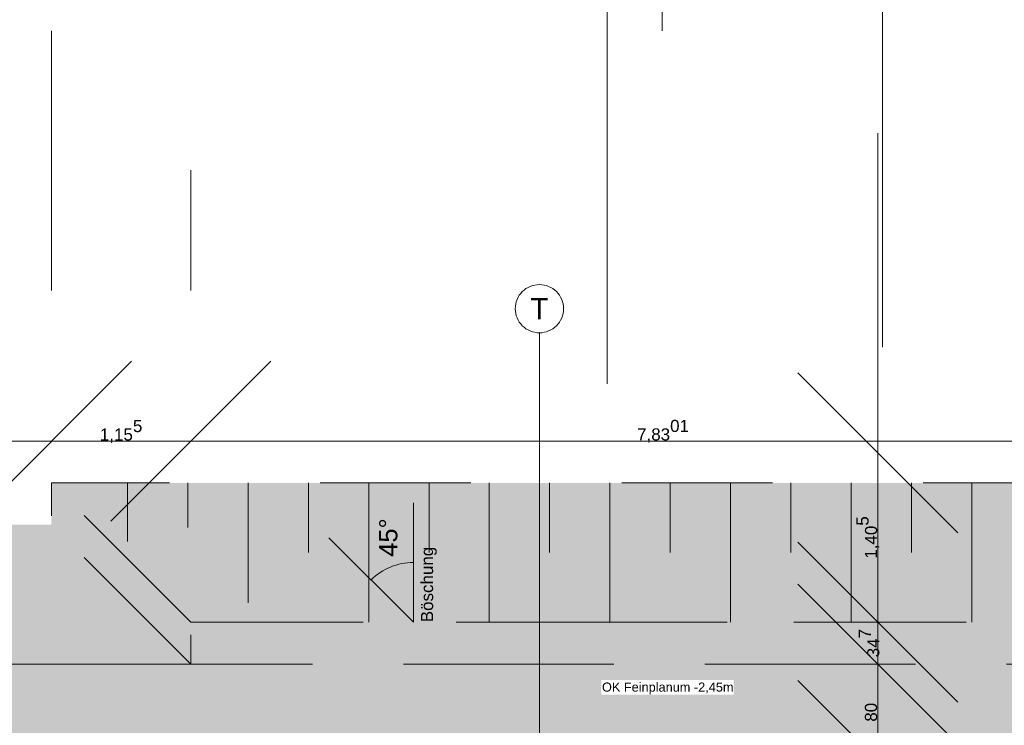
# Model space of a CAD drawing. Header units: metres. Extents: x -3716 to 31, y -1854 to 706.
# Tile 82 of 207: x -2269 to -2167, y 439 to 512. Entities that reach past the tile are written whole.
import ezdxf

# ---------------------------------------------------------------- set-up
doc = ezdxf.new("R2010")
doc.units = ezdxf.units.M
doc.header["$LTSCALE"] = 1.25
doc.header["$PDMODE"] = 1
doc.header["$PDSIZE"] = -2
doc.linetypes.add('Linienart-53', pattern=[5.291531, 3.175, -1.058062, 0.352704, -0.705764])
doc.linetypes.add('VW-01 Strichlinie kurz', pattern=[1.999894, 0.999947, -0.999947])
doc.layers.get('0').update_dxf_attribs({"lineweight": 25})
for name, color, linetype, lineweight in [('30 -32 Gründung-Baugrube', 7, 'VW-01 Strichlinie kurz', 9), ('70 -71 Achsen- 1 Gebäudeachsen', 7, 'Linienart-53', 18), ('Keine', 7, 'Continuous', 9)]:
    doc.layers.add(name, color=color, linetype=linetype, lineweight=lineweight)
for name, color, linetype, lineweight, true_color in [('30 -35 Decken- 0 Decken', 7, 'Continuous', 35, 0x00ee00), ('70 -72 Beschriftung- 1 Beschriftung allgemein', 7, 'Continuous', 9, 0xff6633), ('70 -76 Bemaßung- 2 Allgemein', 7, 'Continuous', 5, 0x6666cc)]:
    doc.layers.add(name, color=color, linetype=linetype, lineweight=lineweight, true_color=true_color)
doc.styles.add('Arial', font='arial.ttf')
doc.dimstyles.new('k+k_klein', dxfattribs={"dimtxt": 1.258608, "dimasz": 1.3255, "dimexe": 1.25, "dimexo": 3.75, "dimgap": 0.125, "dimtad": 1, "dimdec": 3, "dimtxsty": 'Arial', "dimblk": 'VW_SLASH', "dimblk1": 'VW_SLASH', "dimblk2": 'VW_SLASH', "dimcen": 0, "dimdle": 0.625, "dimadec": 3, "dimazin": 0, "dimtfac": 0.75, "dimtdec": 3, "dimtix": 1, "dimtmove": 0, "dimatfit": 0, "dimldrblk": 'VW_FILLEDARROW', "dimfxlon": 1, "dimfrac": 2, "dimtolj": 1, "dimarcsym": 0})
doc.dimstyles.new('SIA_DIN1356', dxfattribs={"dimtxt": 1.258608, "dimasz": 2.80603, "dimexe": 2.5, "dimexo": 3.75, "dimgap": 0.625, "dimtad": 1, "dimdec": 3, "dimtxsty": 'Arial', "dimblk": 'VW_SLASH-1', "dimblk1": 'VW_SLASH-1', "dimblk2": 'VW_SLASH-1', "dimcen": 0, "dimdle": 2.5, "dimadec": 3, "dimazin": 0, "dimtfac": 1, "dimtdec": 3, "dimtix": 1, "dimtmove": 0, "dimatfit": 0, "dimldrblk": 'VW_FILLEDARROW-1', "dimfxl": 1, "dimfrac": 2, "dimtolj": 1, "dimarcsym": 0})

# ---------------------------------------------------------------- blocks, each defined once
blk = doc.blocks.new('Gruppe-21')
at = {"layer": '30 -32 Gründung-Baugrube', "color": 7, "transparency": 33554687}
for p, q in [((-156.0359, 2.5549), (-156.0359, 2.0704)), ((-155.5359, 2.5549), (-155.5359, 2.1851)), ((-155.0359, 2.5549), (-155.0359, 1.5604)), ((-154.5359, 2.5549), (-154.5359, 1.9774)), ((-154.0359, 2.5549), (-154.0359, 1.3999)), ((-153.5359, 2.5549), (-153.5359, 1.9774)), ((-153.0359, 2.5549), (-153.0359, 1.3999)), ((-152.5359, 2.5549), (-152.5359, 1.9774)), ((-152.0359, 2.5549), (-152.0359, 1.3999)), ((-151.5359, 2.5549), (-151.5359, 1.9774)), ((-151.0359, 2.5549), (-151.0359, 1.3999)), ((-150.5359, 2.5549), (-150.5359, 1.9774)), ((-150.0359, 2.5549), (-150.0359, 1.3999)), ((-149.5359, 2.5549), (-149.5359, 1.9774)), ((-149.0359, 2.5549), (-149.0359, 1.3999)), ((-148.5359, 2.5549), (-148.5359, 1.9774)), ((-148.0359, 2.5549), (-148.0359, 1.535)), ((-147.5359, 2.5549), (-147.5359, 2.1724)), ((-147.0359, 2.5549), (-147.0359, 2.0449))]:
    blk.add_line(p, q, dxfattribs=at)
blk = doc.blocks.new('Gruppe-153')
at = {"layer": '30 -32 Gründung-Baugrube', "color": 7, "transparency": 33554687}
blk.add_blockref('Gruppe-21', (0, 0), dxfattribs=at)
blk = doc.blocks.new('Gruppe-169')
at = {"layer": '70 -72 Beschriftung- 1 Beschriftung allgemein'}
for q in [(-153.665, 2.3909), (-154.3658, 2.1007)]:
    blk.add_line((-153.665, 1.3999), q, dxfattribs=at)
blk.add_arc((-153.665, 1.3999), 0.4955, 90, 135, dxfattribs=at)
at = {"layer": '70 -72 Beschriftung- 1 Beschriftung allgemein', "attachment_point": 1, "rotation": 90, "line_spacing_factor": 0.970891, "style": 'Arial'}
for s, insert, char_height in [('45°', (-153.9494, 1.9426), 0.15103), ('Böschung', (-153.6027, 1.3999), 0.10069)]:
    blk.add_mtext(s, dxfattribs=dict(at, insert=insert, char_height=char_height))
blk = doc.blocks.new('Gruppe-431')
at = {"color": 255}
blk.add_wipeout([(-152.1078, 0.7977), (-151.0116, 0.7977), (-151.0116, 0.9194), (-152.1078, 0.9194)], dxfattribs=at).dxf.layer = '70 -76 Bemaßung- 2 Allgemein'
at = {"layer": '70 -76 Bemaßung- 2 Allgemein', "color": 7, "linetype": 'Continuous'}
blk.add_solid([(-151.0116, 0.9194), (-151.0782, 1.053), (-151.1451, 0.9195)], dxfattribs=at)
at = {"layer": '70 -76 Bemaßung- 2 Allgemein', "insert": (-151.0116, 0.8013), "char_height": 0.075516, "attachment_point": 9, "line_spacing_factor": 0.973705, "style": 'Arial'}
blk.add_mtext('OK Feinplanum -2,45m', dxfattribs=at)
blk = doc.blocks.new('VW_SLASH')
at = {"color": 0, "linetype": 'ByBlock', "lineweight": -2, "transparency": 16777216}
blk.add_line((0.4715, 0), (-1, 0), dxfattribs=at)
at = {"color": 0, "lineweight": 5, "transparency": 16777216, "flags": 128}
blk.add_lwpolyline([(0.5004, 0.5004), (-0.5004, -0.5004)], dxfattribs=at)
blk = doc.blocks.new('*D591')
at = {"layer": '70 -76 Bemaßung- 2 Allgemein', "color": 0, "lineweight": -2}
for p, q in [((-158.791, 3.5335), (-158.791, 4.859)), ((-160.416, 2.208), (-160.041, 2.208)), ((-158.791, 1.053), (-158.791, 2.208)), ((-162.1714, 1.053), (-160.041, 1.053)), ((-158.791, -0.2725), (-158.791, -1.598))]:
    blk.add_line(p, q, dxfattribs=at)
at = {"layer": 'Defpoints', "color": 0}
for p in [(-158.791, 2.208), (-156.666, 2.208), (-158.4214, 1.053)]:
    blk.add_point(p, dxfattribs=at)
at = {"layer": '70 -76 Bemaßung- 2 Allgemein', "color": 0, "lineweight": -2, "xscale": 1.32550048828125, "yscale": 1.32550048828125, "zscale": 1.32550048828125}
for p, rotation in [((-158.791, 2.208), 270), ((-158.791, 1.053), 90)]:
    blk.add_blockref('VW_SLASH', p, dxfattribs=dict(at, rotation=rotation))
at = {"layer": '70 -76 Bemaßung- 2 Allgemein', "color": 0, "insert": (-158.8732, 1.6305), "char_height": 0.100689, "attachment_point": 5, "rotation": 90, "style": 'Arial'}
blk.add_mtext('\\A1;1,15\\S5^ ;', dxfattribs=at)
blk = doc.blocks.new('VW_FILLEDARROW')
at = {"linetype": 'Continuous', "lineweight": 0, "transparency": 16777216}
blk.add_hatch(color=0, dxfattribs=at).paths.add_polyline_path([(-2.8289, 0.758), (0, 0), (-2.8289, -0.758)])
at = {"color": 0, "lineweight": 5, "transparency": 16777216, "flags": 128}
blk.add_lwpolyline([(-2.8289, 0.758), (0, 0), (-2.8289, -0.758)], close=True, dxfattribs=at)
blk = doc.blocks.new('*D599')
at = {"layer": '70 -76 Bemaßung- 2 Allgemein', "color": 0, "lineweight": -2}
for p, q in [((-149.8152, 4.1304), (-149.8152, 5.4559)), ((-149.8152, 1.3999), (-149.8152, 2.8049)), ((-146.7859, 2.8049), (-148.5652, 2.8049)), ((-153.311, 1.3999), (-151.0652, 1.3999)), ((-149.8152, 0.0744), (-149.8152, -1.2511))]:
    blk.add_line(p, q, dxfattribs=at)
at = {"layer": 'Defpoints', "color": 0}
for p in [(-150.5359, 2.8049), (-149.8152, 2.8049), (-149.561, 1.3999)]:
    blk.add_point(p, dxfattribs=at)
at = {"layer": '70 -76 Bemaßung- 2 Allgemein', "color": 0, "lineweight": -2, "xscale": 1.32550048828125, "yscale": 1.32550048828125, "zscale": 1.32550048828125}
for p, rotation in [((-149.8152, 2.8049), 270), ((-149.8152, 1.3999), 90)]:
    blk.add_blockref('VW_SLASH', p, dxfattribs=dict(at, rotation=rotation))
at = {"layer": '70 -76 Bemaßung- 2 Allgemein', "color": 0, "insert": (-149.8974, 2.1024), "char_height": 0.100689, "attachment_point": 5, "rotation": 90, "style": 'Arial'}
blk.add_mtext('\\A1;1,40\\S5^ ;', dxfattribs=at)
blk = doc.blocks.new('*D600')
at = {"layer": '70 -76 Bemaßung- 2 Allgemein', "color": 0, "lineweight": -2}
for p, q in [((-149.8152, 2.7254), (-149.8152, 4.0509)), ((-153.311, 1.3999), (-151.0652, 1.3999)), ((-149.8152, 1.053), (-149.8152, 1.3999)), ((-146.4859, 1.053), (-148.5652, 1.053)), ((-149.8152, -0.2725), (-149.8152, -1.598))]:
    blk.add_line(p, q, dxfattribs=at)
at = {"layer": 'Defpoints', "color": 0}
for p in [(-149.8152, 1.3999), (-149.561, 1.3999), (-150.2359, 1.053)]:
    blk.add_point(p, dxfattribs=at)
at = {"layer": '70 -76 Bemaßung- 2 Allgemein', "color": 0, "lineweight": -2, "xscale": 1.32550048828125, "yscale": 1.32550048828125, "zscale": 1.32550048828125}
for p, rotation in [((-149.8152, 1.3999), 270), ((-149.8152, 1.053), 90)]:
    blk.add_blockref('VW_SLASH', p, dxfattribs=dict(at, rotation=rotation))
at = {"layer": '70 -76 Bemaßung- 2 Allgemein', "color": 0, "insert": (-149.8875, 1.2264), "char_height": 0.100689, "attachment_point": 5, "rotation": 90, "style": 'Arial'}
blk.add_mtext('\\A1;34\\S7^ ;', dxfattribs=at)
blk = doc.blocks.new('*D601')
at = {"layer": '70 -76 Bemaßung- 2 Allgemein', "color": 0, "lineweight": -2}
for p, q in [((-149.8152, 2.3785), (-149.8152, 3.704)), ((-149.8152, 0.253), (-149.8152, 1.053)), ((-146.4859, 1.053), (-148.5652, 1.053)), ((-153.4652, 0.253), (-151.0652, 0.253)), ((-149.8152, -1.0725), (-149.8152, -2.398))]:
    blk.add_line(p, q, dxfattribs=at)
at = {"layer": 'Defpoints', "color": 0}
for p in [(-150.2359, 1.053), (-149.8152, 1.053), (-149.7152, 0.253)]:
    blk.add_point(p, dxfattribs=at)
at = {"layer": '70 -76 Bemaßung- 2 Allgemein', "color": 0, "lineweight": -2, "xscale": 1.32550048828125, "yscale": 1.32550048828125, "zscale": 1.32550048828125}
for p, rotation in [((-149.8152, 1.053), 270), ((-149.8152, 0.253), 90)]:
    blk.add_blockref('VW_SLASH', p, dxfattribs=dict(at, rotation=rotation))
at = {"layer": '70 -76 Bemaßung- 2 Allgemein', "color": 0, "insert": (-149.8716, 0.653), "char_height": 0.10069, "attachment_point": 5, "rotation": 90, "style": 'Arial'}
blk.add_mtext('\\A1;80', dxfattribs=at)
blk = doc.blocks.new('*D602')
at = {"layer": '70 -76 Bemaßung- 2 Allgemein', "color": 0, "lineweight": -2}
for p, q in [((-153.4652, 0.253), (-151.0652, 0.253)), ((-149.8152, -1.6646), (-149.8152, -1.0725)), ((-152.6209, -2.9901), (-151.0652, -2.9901))]:
    blk.add_line(p, q, dxfattribs=at)
at = {"layer": 'Defpoints', "color": 0}
for p in [(-149.8152, 0.253), (-149.7152, 0.253), (-148.8709, -2.9901)]:
    blk.add_point(p, dxfattribs=at)
at = {"layer": '70 -76 Bemaßung- 2 Allgemein', "color": 0, "lineweight": -2, "xscale": 1.32550048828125, "yscale": 1.32550048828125, "zscale": 1.32550048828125}
for p, rotation in [((-149.8152, 0.253), 90), ((-149.8152, -2.9901), 270)]:
    blk.add_blockref('VW_SLASH', p, dxfattribs=dict(at, rotation=rotation))
at = {"layer": '70 -76 Bemaßung- 2 Allgemein', "color": 0, "insert": (-149.8983, -1.3686), "char_height": 0.100689, "attachment_point": 5, "rotation": 90, "style": 'Arial'}
blk.add_mtext('\\A1;3,24\\S3^ ;', dxfattribs=at)
blk = doc.blocks.new('*D822')
at = {"layer": '70 -76 Bemaßung- 2 Allgemein', "color": 0, "lineweight": -2}
for p, q in [((-156.666, 6.3049), (-156.666, 4.15)), ((-157.9915, 2.9), (-174.0955, 2.9)), ((-175.421, -0.0671), (-175.421, 1.65))]:
    blk.add_line(p, q, dxfattribs=at)
at = {"layer": 'Defpoints', "color": 0}
for p in [(-175.421, 3.6829), (-175.421, 2.9), (-156.666, 2.5549)]:
    blk.add_point(p, dxfattribs=at)
at = {"layer": '70 -76 Bemaßung- 2 Allgemein', "color": 0, "lineweight": -2, "xscale": 1.32550048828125, "yscale": 1.32550048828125, "zscale": 1.32550048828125, "rotation": 180}
blk.add_blockref('VW_SLASH', (-175.421, 2.9), dxfattribs=at)
at = {"layer": '70 -76 Bemaßung- 2 Allgemein', "color": 0, "lineweight": -2, "xscale": 1.32550048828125, "yscale": 1.32550048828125, "zscale": 1.32550048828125}
blk.add_blockref('VW_SLASH', (-156.666, 2.9), dxfattribs=at)
at = {"layer": '70 -76 Bemaßung- 2 Allgemein', "color": 0, "insert": (-166.0435, 2.9822), "char_height": 0.100689, "attachment_point": 5, "style": 'Arial'}
blk.add_mtext('\\A1;18,75\\S5^ ;', dxfattribs=at)
blk = doc.blocks.new('*D823')
at = {"layer": '70 -76 Bemaßung- 2 Allgemein', "color": 0, "lineweight": -2}
for p, q in [((-156.666, 6.3049), (-156.666, 4.15)), ((-155.511, 5.1499), (-155.511, 4.15)), ((-157.9915, 2.9), (-159.317, 2.9)), ((-155.511, 2.9), (-156.666, 2.9)), ((-154.1855, 2.9), (-152.86, 2.9))]:
    blk.add_line(p, q, dxfattribs=at)
at = {"layer": 'Defpoints', "color": 0}
for p in [(-156.666, 2.9), (-156.666, 2.5549), (-155.511, 1.3999)]:
    blk.add_point(p, dxfattribs=at)
at = {"layer": '70 -76 Bemaßung- 2 Allgemein', "color": 0, "lineweight": -2, "xscale": 1.32550048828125, "yscale": 1.32550048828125, "zscale": 1.32550048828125}
blk.add_blockref('VW_SLASH', (-156.666, 2.9), dxfattribs=at)
at = {"layer": '70 -76 Bemaßung- 2 Allgemein', "color": 0, "lineweight": -2, "xscale": 1.32550048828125, "yscale": 1.32550048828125, "zscale": 1.32550048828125, "rotation": 180}
blk.add_blockref('VW_SLASH', (-155.511, 2.9), dxfattribs=at)
at = {"layer": '70 -76 Bemaßung- 2 Allgemein', "color": 0, "insert": (-156.0885, 2.9822), "char_height": 0.100689, "attachment_point": 5, "style": 'Arial'}
blk.add_mtext('\\A1;1,15\\S5^ ;', dxfattribs=at)
blk = doc.blocks.new('*D824')
at = {"layer": '70 -76 Bemaßung- 2 Allgemein', "color": 0, "lineweight": -2}
for p, q in [((-155.511, 5.1499), (-155.511, 4.15)), ((-147.6809, 5.1499), (-147.6809, 4.15)), ((-149.0064, 2.9), (-154.1855, 2.9))]:
    blk.add_line(p, q, dxfattribs=at)
at = {"layer": 'Defpoints', "color": 0}
for p in [(-155.511, 2.9), (-155.511, 1.3999), (-147.6809, 1.3999)]:
    blk.add_point(p, dxfattribs=at)
at = {"layer": '70 -76 Bemaßung- 2 Allgemein', "color": 0, "lineweight": -2, "xscale": 1.32550048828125, "yscale": 1.32550048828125, "zscale": 1.32550048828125, "rotation": 180}
blk.add_blockref('VW_SLASH', (-155.511, 2.9), dxfattribs=at)
at = {"layer": '70 -76 Bemaßung- 2 Allgemein', "color": 0, "lineweight": -2, "xscale": 1.32550048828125, "yscale": 1.32550048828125, "zscale": 1.32550048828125}
blk.add_blockref('VW_SLASH', (-147.6809, 2.9), dxfattribs=at)
at = {"layer": '70 -76 Bemaßung- 2 Allgemein', "color": 0, "insert": (-151.5959, 2.9831), "char_height": 0.100689, "attachment_point": 5, "style": 'Arial'}
blk.add_mtext('\\A1;7,83\\S01^ ;', dxfattribs=at)
blk = doc.blocks.new('*D825')
at = {"layer": '70 -76 Bemaßung- 2 Allgemein', "color": 0, "lineweight": -2}
for p, q in [((-146.5259, 6.3049), (-146.5259, 4.15)), ((-147.6809, 5.1499), (-147.6809, 4.15)), ((-149.0064, 2.9), (-150.3319, 2.9)), ((-146.5259, 2.9), (-147.6809, 2.9)), ((-145.2004, 2.9), (-143.8749, 2.9))]:
    blk.add_line(p, q, dxfattribs=at)
at = {"layer": 'Defpoints', "color": 0}
for p in [(-147.6809, 2.9), (-146.5259, 2.5549), (-147.6809, 1.3999)]:
    blk.add_point(p, dxfattribs=at)
at = {"layer": '70 -76 Bemaßung- 2 Allgemein', "color": 0, "lineweight": -2, "xscale": 1.32550048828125, "yscale": 1.32550048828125, "zscale": 1.32550048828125}
blk.add_blockref('VW_SLASH', (-147.6809, 2.9), dxfattribs=at)
at = {"layer": '70 -76 Bemaßung- 2 Allgemein', "color": 0, "lineweight": -2, "xscale": 1.32550048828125, "yscale": 1.32550048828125, "zscale": 1.32550048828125, "rotation": 180}
blk.add_blockref('VW_SLASH', (-146.5259, 2.9), dxfattribs=at)
at = {"layer": '70 -76 Bemaßung- 2 Allgemein', "color": 0, "insert": (-147.1034, 2.9822), "char_height": 0.100689, "attachment_point": 5, "style": 'Arial'}
blk.add_mtext('\\A1;1,15\\S5^ ;', dxfattribs=at)
blk = doc.blocks.new('_Achsen (3D)')
at = {"layer": '70 -71 Achsen- 1 Gebäudeachsen', "transparency": 33554687}
blk.add_line((-152.621, 3.8), (-152.621, -46.172), dxfattribs=at)
at = {"color": 255, "transparency": 33554687}
blk.add_wipeout([(-152.621, 4.2), (-152.6014, 4.199), (-152.582, 4.1961), (-152.5629, 4.1913), (-152.5445, 4.1847), (-152.5267, 4.1763), (-152.5099, 4.1663), (-152.4941, 4.1546), (-152.4796, 4.1414), (-152.4664, 4.1268), (-152.4547, 4.1111), (-152.4446, 4.0942), (-152.4362, 4.0765), (-152.4296, 4.058), (-152.4248, 4.039), (-152.422, 4.0196), (-152.421, 4), (-152.422, 3.9804), (-152.4248, 3.9609), (-152.4296, 3.9419), (-152.4362, 3.9234), (-152.4446, 3.9057), (-152.4547, 3.8888), (-152.4664, 3.8731), (-152.4796, 3.8585), (-152.4941, 3.8454), (-152.5099, 3.8337), (-152.5267, 3.8236), (-152.5445, 3.8152), (-152.5629, 3.8086), (-152.582, 3.8038), (-152.6014, 3.8009), (-152.621, 3.8), (-152.6406, 3.8009), (-152.66, 3.8038), (-152.6791, 3.8086), (-152.6975, 3.8152), (-152.7153, 3.8236), (-152.7321, 3.8337), (-152.7479, 3.8454), (-152.7624, 3.8585), (-152.7756, 3.8731), (-152.7873, 3.8888), (-152.7974, 3.9057), (-152.8058, 3.9234), (-152.8124, 3.9419), (-152.8172, 3.9609), (-152.82, 3.9804), (-152.821, 4), (-152.82, 4.0196), (-152.8172, 4.039), (-152.8124, 4.058), (-152.8058, 4.0765), (-152.7974, 4.0942), (-152.7873, 4.1111), (-152.7756, 4.1268), (-152.7624, 4.1414), (-152.7479, 4.1546), (-152.7321, 4.1663), (-152.7153, 4.1763), (-152.6975, 4.1847), (-152.6791, 4.1913), (-152.66, 4.1961), (-152.6406, 4.199)], dxfattribs=at).dxf.layer = 'Keine'
at = {"layer": 'Keine', "transparency": 33554687, "flags": 128}
blk.add_lwpolyline([(-152.621, 4.2), (-152.6014, 4.199), (-152.582, 4.1961), (-152.5629, 4.1913), (-152.5445, 4.1847), (-152.5267, 4.1763), (-152.5099, 4.1663), (-152.4941, 4.1546), (-152.4796, 4.1414), (-152.4664, 4.1268), (-152.4547, 4.1111), (-152.4446, 4.0942), (-152.4362, 4.0765), (-152.4296, 4.058), (-152.4248, 4.039), (-152.422, 4.0196), (-152.421, 4), (-152.422, 3.9804), (-152.4248, 3.9609), (-152.4296, 3.9419), (-152.4362, 3.9234), (-152.4446, 3.9057), (-152.4547, 3.8888), (-152.4664, 3.8731), (-152.4796, 3.8585), (-152.4941, 3.8454), (-152.5099, 3.8337), (-152.5267, 3.8236), (-152.5445, 3.8152), (-152.5629, 3.8086), (-152.582, 3.8038), (-152.6014, 3.8009), (-152.621, 3.8), (-152.6406, 3.8009), (-152.66, 3.8038), (-152.6791, 3.8086), (-152.6975, 3.8152), (-152.7153, 3.8236), (-152.7321, 3.8337), (-152.7479, 3.8454), (-152.7624, 3.8585), (-152.7756, 3.8731), (-152.7873, 3.8888), (-152.7974, 3.9057), (-152.8058, 3.9234), (-152.8124, 3.9419), (-152.8172, 3.9609), (-152.82, 3.9804), (-152.821, 4), (-152.82, 4.0196), (-152.8172, 4.039), (-152.8124, 4.058), (-152.8058, 4.0765), (-152.7974, 4.0942), (-152.7873, 4.1111), (-152.7756, 4.1268), (-152.7624, 4.1414), (-152.7479, 4.1546), (-152.7321, 4.1663), (-152.7153, 4.1763), (-152.6975, 4.1847), (-152.6791, 4.1913), (-152.66, 4.1961), (-152.6406, 4.199)], close=True, dxfattribs=at)
at = {"layer": 'Keine', "transparency": 33554687, "insert": (-152.621, 4), "char_height": 0.1762, "attachment_point": 5, "line_spacing_factor": 0.970891, "style": 'Arial'}
blk.add_mtext('T', dxfattribs=at)
blk = doc.blocks.new('VW_SLASH-1')
at = {"color": 0, "linetype": 'ByBlock', "lineweight": -2, "transparency": 16777216}
blk.add_line((0.8909, 0), (-1, 0), dxfattribs=at)
at = {"color": 0, "lineweight": 20, "transparency": 16777216, "flags": 128}
blk.add_lwpolyline([(0.5001, 0.5001), (-0.5001, -0.5001)], dxfattribs=at)
blk = doc.blocks.new('*D911')
at = {"layer": '30 -35 Decken- 0 Decken', "color": 0, "linetype": 'Continuous', "lineweight": -2}
for p, q in [((-149.7769, 16.344), (-149.7769, 19.1501)), ((-149.991, 13.538), (-152.2769, 13.538)), ((-149.7769, 12.038), (-149.7769, 13.538)), ((-152.9209, 12.038), (-152.2769, 12.038)), ((-149.7769, 9.232), (-149.7769, 6.4259))]:
    blk.add_line(p, q, dxfattribs=at)
at = {"layer": 'Defpoints', "color": 0}
for p in [(-149.7769, 13.538), (-146.241, 13.538), (-149.1709, 12.038)]:
    blk.add_point(p, dxfattribs=at)
at = {"layer": '30 -35 Decken- 0 Decken', "color": 0, "lineweight": -2, "xscale": 2.8060302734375, "yscale": 2.8060302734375, "zscale": 2.8060302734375}
for p, rotation in [((-149.7769, 13.538), 270), ((-149.7769, 12.038), 90)]:
    blk.add_blockref('VW_SLASH-1', p, dxfattribs=dict(at, rotation=rotation))
at = {"layer": '30 -35 Decken- 0 Decken', "color": 0, "lineweight": 9, "insert": (-149.8873, 12.788), "char_height": 0.10069, "attachment_point": 5, "rotation": 90, "style": 'Arial'}
blk.add_mtext('\\A1;1,50', dxfattribs=at)
blk = doc.blocks.new('VW_FILLEDARROW-1')
at = {"linetype": 'Continuous', "lineweight": 0, "transparency": 16777216}
blk.add_hatch(color=0, dxfattribs=at).paths.add_polyline_path([(-1.4144, 0.379), (0, 0), (-1.4144, -0.379)])
at = {"color": 0, "lineweight": 5, "transparency": 16777216, "flags": 128}
blk.add_lwpolyline([(-1.4144, 0.379), (0, 0), (-1.4144, -0.379)], close=True, dxfattribs=at)
blk = doc.blocks.new('*D915')
at = {"layer": '30 -35 Decken- 0 Decken', "color": 0, "linetype": 'Continuous', "lineweight": -2}
for p, q in [((-151.603, 14.354), (-151.603, 10.937)), ((-154.3709, 13.743), (-154.103, 13.743)), ((-154.871, 11.548), (-154.103, 11.548))]:
    blk.add_line(p, q, dxfattribs=at)
at = {"layer": 'Defpoints', "color": 0}
for p in [(-151.603, 13.743), (-150.6209, 13.743), (-151.121, 11.548)]:
    blk.add_point(p, dxfattribs=at)
at = {"layer": '30 -35 Decken- 0 Decken', "color": 0, "lineweight": -2, "xscale": 2.8060302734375, "yscale": 2.8060302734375, "zscale": 2.8060302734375}
for p, rotation in [((-151.603, 13.743), 90), ((-151.603, 11.548), 270)]:
    blk.add_blockref('VW_SLASH-1', p, dxfattribs=dict(at, rotation=rotation))
at = {"layer": '30 -35 Decken- 0 Decken', "color": 0, "lineweight": 9, "insert": (-151.7342, 11.8501), "char_height": 0.100689, "attachment_point": 5, "rotation": 90, "style": 'Arial'}
blk.add_mtext('\\A1;2,19\\S5^ ;', dxfattribs=at)
blk = doc.blocks.new('*D918')
at = {"layer": '30 -35 Decken- 0 Decken', "color": 0, "linetype": 'Continuous', "lineweight": -2}
for p, q in [((-152.0594, 16.549), (-152.0594, 19.3551)), ((-152.0594, 11.733), (-152.0594, 13.743)), ((-148.5088, 13.743), (-149.5594, 13.743)), ((-148.5756, 11.733), (-149.5594, 11.733)), ((-152.0594, 8.927), (-152.0594, 6.1209))]:
    blk.add_line(p, q, dxfattribs=at)
at = {"layer": 'Defpoints', "color": 0}
for p in [(-152.2588, 13.743), (-152.0594, 13.743), (-152.3256, 11.733)]:
    blk.add_point(p, dxfattribs=at)
at = {"layer": '30 -35 Decken- 0 Decken', "color": 0, "lineweight": -2, "xscale": 2.8060302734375, "yscale": 2.8060302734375, "zscale": 2.8060302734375}
for p, rotation in [((-152.0594, 13.743), 270), ((-152.0594, 11.733), 90)]:
    blk.add_blockref('VW_SLASH-1', p, dxfattribs=dict(at, rotation=rotation))
at = {"layer": '30 -35 Decken- 0 Decken', "color": 0, "lineweight": 9, "insert": (-152.1698, 12.738), "char_height": 0.10069, "attachment_point": 5, "rotation": 90, "style": 'Arial'}
blk.add_mtext('\\A1;2,01', dxfattribs=at)
blk = doc.blocks.new('*D927')
at = {"layer": '30 -35 Decken- 0 Decken', "color": 0, "linetype": 'Continuous', "lineweight": -2}
for p, q in [((-157.998, 14.944), (-157.998, 17.7501)), ((-159.931, 12.138), (-160.498, 12.138)), ((-157.998, 11.733), (-157.998, 12.138)), ((-158.071, 11.733), (-160.498, 11.733)), ((-157.998, 8.927), (-157.998, 6.1209))]:
    blk.add_line(p, q, dxfattribs=at)
at = {"layer": 'Defpoints', "color": 0}
for p in [(-157.998, 12.138), (-156.181, 12.138), (-154.321, 11.733)]:
    blk.add_point(p, dxfattribs=at)
at = {"layer": '30 -35 Decken- 0 Decken', "color": 0, "lineweight": -2, "xscale": 2.8060302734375, "yscale": 2.8060302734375, "zscale": 2.8060302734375}
for p, rotation in [((-157.998, 12.138), 270), ((-157.998, 11.733), 90)]:
    blk.add_blockref('VW_SLASH-1', p, dxfattribs=dict(at, rotation=rotation))
at = {"layer": '30 -35 Decken- 0 Decken', "color": 0, "lineweight": 9, "insert": (-158.0912, 11.9355), "char_height": 0.100689, "attachment_point": 5, "rotation": 90, "style": 'Arial'}
blk.add_mtext('\\A1;40\\S5^ ;', dxfattribs=at)
blk = doc.blocks.new('*D928')
at = {"layer": '30 -35 Decken- 0 Decken', "color": 0, "linetype": 'Continuous', "lineweight": -2}
for p, q in [((-157.998, 14.539), (-157.998, 17.3451)), ((-158.071, 11.733), (-160.498, 11.733)), ((-157.998, 11.248), (-157.998, 11.733)), ((-158.071, 11.248), (-160.498, 11.248)), ((-157.998, 8.442), (-157.998, 5.6359))]:
    blk.add_line(p, q, dxfattribs=at)
at = {"layer": 'Defpoints', "color": 0}
for p in [(-157.998, 11.733), (-154.321, 11.733), (-154.321, 11.248)]:
    blk.add_point(p, dxfattribs=at)
at = {"layer": '30 -35 Decken- 0 Decken', "color": 0, "lineweight": -2, "xscale": 2.8060302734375, "yscale": 2.8060302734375, "zscale": 2.8060302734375}
for p, rotation in [((-157.998, 11.733), 270), ((-157.998, 11.248), 90)]:
    blk.add_blockref('VW_SLASH-1', p, dxfattribs=dict(at, rotation=rotation))
at = {"layer": '30 -35 Decken- 0 Decken', "color": 0, "lineweight": 9, "insert": (-158.0912, 11.4905), "char_height": 0.100689, "attachment_point": 5, "rotation": 90, "style": 'Arial'}
blk.add_mtext('\\A1;48\\S5^ ;', dxfattribs=at)
blk = doc.blocks.new('Gruppe-496')
at = {"layer": '70 -76 Bemaßung- 2 Allgemein'}
dim = blk.add_linear_dim(base=(-158.79099996, 2.20795802), p1=(-158.42144535, 1.05295802), p2=(-156.66599996, 2.20795802), angle=270, text='1,15\\S5^ ;', dimstyle='k+k_klein', override={"dimtxt": 0.100689, "dimgap": 0.005, "dimdec": 8, "dimpost": '<>', "dimtxsty": 'Arial', "dimtmove": 2}, dxfattribs=at)
dim.commit()
dim.dimension.update_dxf_attribs({"geometry": '*D591', "text_midpoint": (-158.8731946, 1.63045802)})
blk = doc.blocks.new('Gruppe-497')
at = {"layer": '70 -76 Bemaßung- 2 Allgemein'}
for base, p1, p2, text, picture, middle in [((-149.8152, 2.8049), (-149.561, 1.3999), (-150.5359, 2.8049), '1,40\\S5^ ;', '*D599', (-149.8974, 2.1024)), ((-149.8152, 1.3999), (-150.2359, 1.053), (-149.561, 1.3999), '34\\S7^ ;', '*D600', (-149.8875, 1.2264)), ((-149.8152, 1.053), (-149.7152, 0.253), (-150.2359, 1.053), '80', '*D601', (-149.8716, 0.653)), ((-149.8152, 0.253), (-148.8709, -2.9901), (-149.7152, 0.253), '3,24\\S3^ ;', '*D602', (-149.8983, -1.3686))]:
    dim = blk.add_linear_dim(base=base, p1=p1, p2=p2, angle=270, text=text, dimstyle='k+k_klein', override={"dimtxt": 0.100689, "dimgap": 0.005, "dimpost": '<>', "dimtxsty": 'Arial', "dimtmove": 2}, dxfattribs=at)
    dim.commit()
    dim.dimension.update_dxf_attribs({"geometry": picture, "text_midpoint": middle})
blk = doc.blocks.new('Gruppe-519')
at = {"layer": '70 -76 Bemaßung- 2 Allgemein'}
for base, p1, p2, text, picture, middle in [((-175.421, 2.89996), (-156.666, 2.55488), (-175.421, 3.68293), '18,75\\S5^ ;', '*D822', (-166.0435, 2.98215)), ((-156.666, 2.89996), (-155.511, 1.39988), (-156.666, 2.55488), '1,15\\S5^ ;', '*D823', (-156.0885, 2.98215)), ((-147.68086, 2.89996), (-146.52586, 2.55488), (-147.68086, 1.39988), '1,15\\S5^ ;', '*D825', (-147.10336, 2.98215)), ((-155.511, 2.89996), (-147.68086, 1.39988), (-155.511, 1.39988), '7,83\\S01^ ;', '*D824', (-151.59593, 2.98306))]:
    dim = blk.add_linear_dim(base=base, p1=p1, p2=p2, text=text, dimstyle='k+k_klein', override={"dimtxt": 0.100689, "dimgap": 0.005, "dimdec": 4, "dimpost": '<>', "dimtxsty": 'Arial', "dimtmove": 2}, dxfattribs=at)
    dim.commit()
    dim.dimension.update_dxf_attribs({"geometry": picture, "text_midpoint": middle})
blk = doc.blocks.new('_Feinplanum 2D (2D)')
at = {"layer": '30 -32 Gründung-Baugrube', "linetype": 'Continuous', "lineweight": 0, "true_color": 0xfffdee}
h = blk.add_hatch(color=7, dxfattribs=at)
h.paths.add_polyline_path([(3.234, 2.208), (3.234, -3.2548), (2.984, -4.1878), (2.984, -7.2829), (4.962, -7.2829), (4.962, -10.1329), (2.654, -10.1329), (2.654, -15.1811), (4.962, -15.1811), (4.962, -18.0311), (2.984, -18.0311), (2.984, -43.352), (-34.7423, -43.352), (-34.7423, -45.1048), (-41.1823, -45.1048), (-41.1823, -44.674), (-49.9647, -44.674), (-49.9647, -43.352), (-84.2423, -43.352), (-84.2423, -45.104), (-90.6823, -45.104), (-90.6823, -44.674), (-99.4647, -44.674), (-99.4647, -43.352), (-160.8923, -43.352), (-160.8923, -45.104), (-167.3323, -45.104), (-167.3323, -44.674), (-176.1147, -44.674), (-176.1147, -43.352), (-179.176, -43.352), (-179.176, 2.208), (-156.666, 2.208), (-156.666, 2.5549), (-146.5259, 2.5549), (-146.5259, 2.208), (-52.841, 2.208), (-52.841, 2.398), (-26.376, 2.398), (-26.376, 2.208)])
h.paths.add_polyline_path([(-178.021, 1.053), (-178.021, -42.197), (-174.1147, -42.197), (-174.1147, -42.674), (-171.8747, -42.674), (-171.8747, -42.2278), (-169.9414, -42.2278), (-169.9414, -42.674), (-167.7014, -42.674), (-167.7014, -42.197), (-165.3323, -42.197), (-165.3323, -43.104), (-162.8923, -43.104), (-162.8923, -42.197), (-97.4647, -42.197), (-97.4647, -42.674), (-95.2247, -42.674), (-95.2247, -42.197), (-93.2914, -42.197), (-93.2914, -42.674), (-91.0514, -42.674), (-91.0514, -42.197), (-88.6823, -42.197), (-88.6823, -43.104), (-86.2423, -43.104), (-86.2423, -42.1969), (-53.0011, -42.1969), (-53.0011, -41.897), (-52.9989, -41.897), (-52.9989, -42.1969), (-47.9647, -42.197), (-47.9647, -42.674), (-45.7247, -42.674), (-45.7247, -42.197), (-43.7914, -42.197), (-43.7914, -42.674), (-41.5514, -42.674), (-41.5514, -42.197), (-39.1823, -42.197), (-39.1823, -43.104), (-36.7423, -43.104), (-36.7423, -42.197), (-16.7111, -42.197), (-16.7111, -42.1962), (-13.6303, -42.197), (1.829, -42.197), (1.829, -4.0357), (2.079, -3.1027), (2.079, 1.053), (-16.7111, 1.053), (-27.531, 1.053), (-27.531, 1.243), (-51.686, 1.243), (-51.686, 1.053), (-53.0011, 1.053), (-88.896, 1.053), (-106.641, 1.053), (-147.6809, 1.053), (-147.6809, 1.3999), (-155.511, 1.3999), (-155.511, 1.053)])
at = {"layer": '30 -32 Gründung-Baugrube', "linetype": 'Continuous', "lineweight": 0, "true_color": 0xfffbdf}
blk.add_hatch(color=7, dxfattribs=at).paths.add_polyline_path([(-155.511, 1.3999), (-147.6809, 1.3999), (-147.6809, 1.053), (-155.511, 1.053)])
at = {"layer": '30 -32 Gründung-Baugrube', "linetype": 'Continuous', "lineweight": 0}
h = blk.add_hatch(color=254, dxfattribs=at)
h.paths.add_polyline_path([(-52.9989, -42.1969), (-53.0011, -42.1969), (-86.2423, -42.1969), (-86.2423, -43.104), (-88.6823, -43.104), (-88.6823, -42.1969), (-88.896, -42.1969), (-88.896, -42.197), (-91.0514, -42.197), (-91.0514, -42.674), (-93.2914, -42.674), (-93.2914, -42.197), (-95.2247, -42.197), (-95.2247, -42.674), (-97.4647, -42.674), (-97.4647, -42.197), (-162.8923, -42.197), (-162.8923, -43.104), (-165.3323, -43.104), (-165.3323, -42.197), (-167.7014, -42.197), (-167.7014, -42.674), (-169.9414, -42.674), (-169.9414, -42.197), (-171.8747, -42.197), (-171.8747, -42.674), (-174.1147, -42.674), (-174.1147, -42.197), (-178.021, -42.197), (-178.021, 1.053), (-106.641, 1.053), (-88.896, 1.053), (-53.0011, 1.053), (-16.7111, 1.053), (2.079, 1.053), (2.079, -3.1027), (1.829, -4.0357), (1.829, -42.197), (-13.6303, -42.197), (-16.7111, -42.1962), (-16.7111, -42.197), (-36.7423, -42.197), (-36.7423, -43.104), (-39.1823, -43.104), (-39.1823, -42.197), (-41.5514, -42.197), (-41.5514, -42.674), (-43.7914, -42.674), (-43.7914, -42.197), (-45.7247, -42.197), (-45.7247, -42.674), (-47.9647, -42.674), (-47.9647, -42.197)])
h.paths.add_polyline_path([(-106.641, 0.253), (-177.221, 0.253), (-177.221, -41.397), (-174.1147, -41.397), (-174.1147, -40.677), (-171.8747, -40.677), (-171.8747, -41.397), (-169.9414, -41.397), (-169.9414, -40.677), (-167.7014, -40.677), (-167.7014, -41.397), (-165.3323, -41.397), (-165.3323, -40.004), (-162.8923, -40.004), (-162.8923, -41.397), (-97.4647, -41.397), (-97.4647, -40.677), (-95.2247, -40.677), (-95.2247, -41.397), (-93.2914, -41.397), (-93.2914, -40.677), (-91.0514, -40.677), (-91.0514, -41.397), (-88.896, -41.397), (-88.896, -41.3969), (-88.6823, -41.3969), (-88.6823, -40.004), (-86.2423, -40.004), (-86.2423, -41.3969), (-71.5461, -41.3969), (-71.5461, 0.253), (-88.896, 0.253)])
h.paths.add_polyline_path([(-70.7461, -41.3969), (-53.0011, -41.3969), (-52.9989, -41.3969), (-47.9647, -41.397), (-47.9647, -40.677), (-45.7247, -40.677), (-45.7247, -41.397), (-43.7914, -41.397), (-43.7914, -40.677), (-41.5514, -40.677), (-41.5514, -41.397), (-39.1823, -41.397), (-39.1823, -40.004), (-36.7423, -40.004), (-36.7423, -41.397), (-16.7111, -41.397), (-16.7111, -41.3976), (1.029, -41.397), (1.029, -3.9304), (1.279, -2.9974), (1.279, 0.253), (-16.7111, 0.253), (-53.0011, 0.253), (-70.7461, 0.253)])
at = {"layer": '30 -32 Gründung-Baugrube'}
for p, q in [((-155.511, 1.3999), (-156.666, 2.5549)), ((-155.511, 1.053), (-156.666, 2.208))]:
    blk.add_line(p, q, dxfattribs=at)
at = {"layer": '30 -32 Gründung-Baugrube', "flags": 128}
for points in [[(3.234, 2.208), (3.234, -3.2548), (2.984, -4.1878), (2.984, -7.2829), (4.962, -7.2829), (4.962, -10.1329), (2.654, -10.1329), (2.654, -15.1811), (4.962, -15.1811), (4.962, -18.0311), (2.984, -18.0311), (2.984, -43.352), (-34.7423, -43.352), (-34.7423, -45.1048), (-41.1823, -45.1048), (-41.1823, -44.674), (-49.9647, -44.674), (-49.9647, -43.352), (-84.2423, -43.352), (-84.2423, -45.104), (-90.6823, -45.104), (-90.6823, -44.674), (-99.4647, -44.674), (-99.4647, -43.352), (-160.8923, -43.352), (-160.8923, -45.104), (-167.3323, -45.104), (-167.3323, -44.674), (-176.1147, -44.674), (-176.1147, -43.352), (-179.176, -43.352), (-179.176, 2.208), (-156.666, 2.208), (-156.666, 2.5549), (-146.5259, 2.5549), (-146.5259, 2.208), (-52.841, 2.208), (-52.841, 2.398), (-26.376, 2.398), (-26.376, 2.208)], [(-178.021, 1.053), (-178.021, -42.197), (-174.1147, -42.197), (-174.1147, -42.674), (-171.8747, -42.674), (-171.8747, -42.2278), (-169.9414, -42.2278), (-169.9414, -42.674), (-167.7014, -42.674), (-167.7014, -42.197), (-165.3323, -42.197), (-165.3323, -43.104), (-162.8923, -43.104), (-162.8923, -42.197), (-97.4647, -42.197), (-97.4647, -42.674), (-95.2247, -42.674), (-95.2247, -42.197), (-93.2914, -42.197), (-93.2914, -42.674), (-91.0514, -42.674), (-91.0514, -42.197), (-88.6823, -42.197), (-88.6823, -43.104), (-86.2423, -43.104), (-86.2423, -42.1969), (-53.0011, -42.1969), (-53.0011, -41.897), (-52.9989, -41.897), (-52.9989, -42.1969), (-47.9647, -42.197), (-47.9647, -42.674), (-45.7247, -42.674), (-45.7247, -42.197), (-43.7914, -42.197), (-43.7914, -42.674), (-41.5514, -42.674), (-41.5514, -42.197), (-39.1823, -42.197), (-39.1823, -43.104), (-36.7423, -43.104), (-36.7423, -42.197), (-16.7111, -42.197), (-16.7111, -42.1962), (-13.6303, -42.197), (1.829, -42.197), (1.829, -4.0357), (2.079, -3.1027), (2.079, 1.053), (-16.7111, 1.053), (-27.531, 1.053), (-27.531, 1.243), (-51.686, 1.243), (-51.686, 1.053), (-53.0011, 1.053), (-88.896, 1.053), (-106.641, 1.053), (-147.6809, 1.053), (-147.6809, 1.3999), (-155.511, 1.3999), (-155.511, 1.053)], [(-155.511, 1.3999), (-147.6809, 1.3999), (-147.6809, 1.053), (-155.511, 1.053)], [(-52.9989, -42.1969), (-53.0011, -42.1969), (-86.2423, -42.1969), (-86.2423, -43.104), (-88.6823, -43.104), (-88.6823, -42.1969), (-88.896, -42.1969), (-88.896, -42.197), (-91.0514, -42.197), (-91.0514, -42.674), (-93.2914, -42.674), (-93.2914, -42.197), (-95.2247, -42.197), (-95.2247, -42.674), (-97.4647, -42.674), (-97.4647, -42.197), (-162.8923, -42.197), (-162.8923, -43.104), (-165.3323, -43.104), (-165.3323, -42.197), (-167.7014, -42.197), (-167.7014, -42.674), (-169.9414, -42.674), (-169.9414, -42.197), (-171.8747, -42.197), (-171.8747, -42.674), (-174.1147, -42.674), (-174.1147, -42.197), (-178.021, -42.197), (-178.021, 1.053), (-106.641, 1.053), (-88.896, 1.053), (-53.0011, 1.053), (-16.7111, 1.053), (2.079, 1.053), (2.079, -3.1027), (1.829, -4.0357), (1.829, -42.197), (-13.6303, -42.197), (-16.7111, -42.1962), (-16.7111, -42.197), (-36.7423, -42.197), (-36.7423, -43.104), (-39.1823, -43.104), (-39.1823, -42.197), (-41.5514, -42.197), (-41.5514, -42.674), (-43.7914, -42.674), (-43.7914, -42.197), (-45.7247, -42.197), (-45.7247, -42.674), (-47.9647, -42.674), (-47.9647, -42.197)]]:
    blk.add_lwpolyline(points, close=True, dxfattribs=at)
at = {"layer": '30 -32 Gründung-Baugrube', "color": 7}
blk.add_blockref('Gruppe-153', (0, 0), dxfattribs=at)
at = {"layer": '70 -72 Beschriftung- 1 Beschriftung allgemein', "color": 7}
blk.add_blockref('Gruppe-169', (0, 0), dxfattribs=at)
at = {"layer": '70 -76 Bemaßung- 2 Allgemein'}
blk.add_blockref('Gruppe-496', (0, 0), dxfattribs=at)
at = {"layer": '70 -72 Beschriftung- 1 Beschriftung allgemein', "color": 7}
blk.add_blockref('Gruppe-431', (0, 0), dxfattribs=at)
at = {"layer": '70 -76 Bemaßung- 2 Allgemein'}
for name in ['Gruppe-519', 'Gruppe-497']:
    blk.add_blockref(name, (0, 0), dxfattribs=at)
blk = doc.blocks.new('_FU_2D LP5 (3D)')
at = {"layer": '30 -35 Decken- 0 Decken', "color": 7, "linetype": 'Continuous', "lineweight": 9}
for base, p1, p2, text, picture, middle in [((-152.05935217, 13.743), (-152.32555906, 11.733), (-152.25876889, 13.743), '2,01', '*D918', (-152.16981571, 12.738)), ((-149.77686331, 13.538), (-149.17086327, 12.038), (-146.24099996, 13.538), '1,50', '*D911', (-149.88732685, 12.788))]:
    dim = blk.add_linear_dim(base=base, p1=p1, p2=p2, angle=270, text=text, dimstyle='SIA_DIN1356', override={"dimtxt": 0.100689, "dimgap": 0.05, "dimdec": 8, "dimpost": '<>', "dimtxsty": 'Arial', "dimtmove": 2}, dxfattribs=at)
    dim.commit()
    dim.dimension.update_dxf_attribs({"geometry": picture, "text_midpoint": middle})
dim = blk.add_linear_dim(base=(-151.60301527, 13.743), p1=(-151.12099996, 11.548), p2=(-150.62086327, 13.743), angle=270, text='2,19\\S5^ ;', dimstyle='SIA_DIN1356', override={"dimtxt": 0.100689, "dimgap": 0.05, "dimdec": 8, "dimpost": '<>', "dimtxsty": 'Arial', "dimtmove": 2}, dxfattribs=at)
dim.commit()
dim.dimension.update_dxf_attribs({"geometry": '*D915', "text_midpoint": (-151.73415416, 11.85012389), "dimtype": 160})
blk = doc.blocks.new('Gruppe-595')
at = {"layer": '30 -35 Decken- 0 Decken', "color": 7, "linetype": 'Continuous', "lineweight": 9}
for base, p1, p2, text, picture, middle in [((-157.99802934, 12.138), (-154.32099996, 11.733), (-156.18099996, 12.138), '40\\S5^ ;', '*D927', (-158.091162, 11.9355)), ((-157.99802934, 11.733), (-154.32099996, 11.248), (-154.32099996, 11.733), '48\\S5^ ;', '*D928', (-158.091162, 11.4905))]:
    dim = blk.add_linear_dim(base=base, p1=p1, p2=p2, angle=270, text=text, dimstyle='SIA_DIN1356', override={"dimtxt": 0.100689, "dimgap": 0.025, "dimdec": 8, "dimpost": '<>', "dimtxsty": 'Arial', "dimtmove": 2}, dxfattribs=at)
    dim.commit()
    dim.dimension.update_dxf_attribs({"geometry": picture, "text_midpoint": middle})
blk = doc.blocks.new('Gruppe-601')
at = {"layer": '30 -35 Decken- 0 Decken', "color": 7}
blk.add_blockref('Gruppe-595', (0, 0), dxfattribs=at)
blk = doc.blocks.new('_Feinplanum 2D-2 (3D)')
at = {"layer": '30 -35 Decken- 0 Decken', "color": 7}
blk.add_blockref('Gruppe-601', (0, 0), dxfattribs=at)

msp = doc.modelspace()

# ---------------------------------------------------------------- block references
at = {"layer": 'Keine', "color": 1, "xscale": 12.5, "yscale": 12.5, "zscale": 12.5}
msp.add_blockref('_Feinplanum 2D (2D)', (-307.66, 432.49), dxfattribs=at)

# ---------------------------------------------------------------- next in the draw order: block references
msp.add_blockref('_Achsen (3D)', (-307.66, 432.49), dxfattribs=at)

# ---------------------------------------------------------------- next in the draw order: block references
msp.add_blockref('_FU_2D LP5 (3D)', (-307.66, 398.18), dxfattribs=at)

# ---------------------------------------------------------------- next in the draw order: block references
msp.add_blockref('_Feinplanum 2D-2 (3D)', (-307.66, 398.18), dxfattribs=at)

doc.saveas('drawing.dxf')
